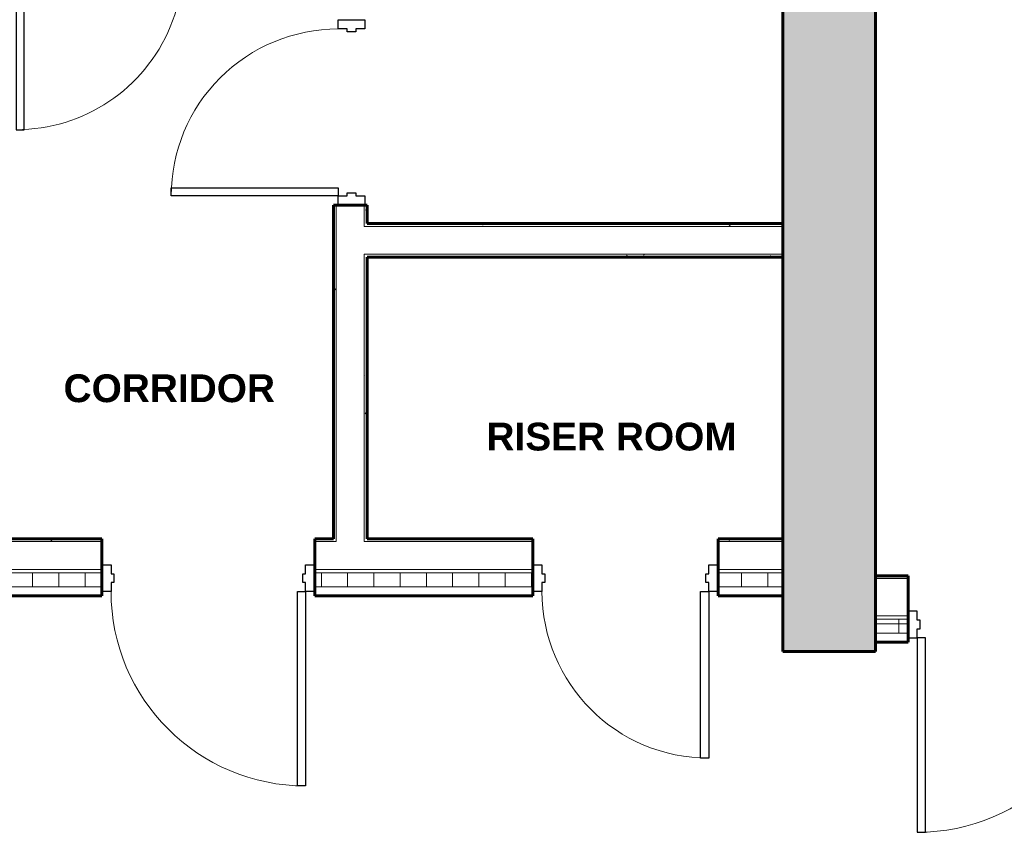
# Model space of a CAD drawing. Header units: inches. Extents: x -703 to 1614, y -204 to 492.
# Tile 4 of 9: x -20 to 193, y -51 to 125. Entities that reach past the tile are written whole.
import ezdxf

# ---------------------------------------------------------------- set-up
doc = ezdxf.new("R2010")
doc.units = ezdxf.units.IN
doc.header["$MEASUREMENT"] = 0
for name, color, linetype, lineweight in [('A-AREA-IDEN', 2, 'Continuous', 9), ('A-DOOR', 31, 'Continuous', 18), ('A-DOOR-FRAM', 31, 'Continuous', 30), ('A-WALL', 113, 'Continuous', 18), ('A-WALL-PATT', 111, 'Continuous', 60), ('I-WALL', 2, 'Continuous', 18), ('L-SITE-WALL', 31, 'Continuous', 18)]:
    doc.layers.add(name, color=color, linetype=linetype, lineweight=lineweight)
doc.styles.add('Arial_B', font='arialbd.ttf', dxfattribs={"height": 6})
pattern_1 = [(0, (0, 0), (15.36, 3.84), [0.634, -10.886, 0.634, -10.886, -61.44]), (0, (0, 0), (15.36, 3.84), [-23.04, 0.634, -22.406, 0.634, -10.886, -26.88]), (0, (0, 0), (15.36, 3.84), [-57.6, 0.634, -7.046, 0.634, -18.566]), (120, (5.76, 1.92), (-11.005538, 11.38215), [0.634, -10.886, 0.634, -10.886, -61.44]), (120, (5.76, 1.92), (-11.005538, 11.38215), [-23.04, 0.634, -22.406, 0.634, -10.886, -26.88]), (120, (5.76, 1.92), (-11.005538, 11.38215), [-57.6, 0.634, -7.046, 0.634, -18.566]), (240, (7.68, 9.6), (-4.354462, -15.22215), [0.634, -10.886, 0.634, -10.886, -61.44]), (240, (7.68, 9.6), (-4.354462, -15.22215), [-23.04, 0.634, -22.406, 0.634, -10.886, -26.88]), (240, (7.68, 9.6), (-4.354462, -15.22215), [-57.6, 0.634, -7.046, 0.634, -18.566])]
pattern_2 = [(0, (0, 0), (0, 5.666), []), (90, (0, 0), (-5.666, 3e-16), [])]

# ---------------------------------------------------------------- blocks, each defined once
blk = doc.blocks.new('Door-Passage-Single-Flush - 36_ x 84_-580149-Compressed Air Floor Plan')
at = {"layer": 'A-DOOR', "color": 50, "lineweight": 30}
for p, q in [((16.25, -2.875), (18, -2.875)), ((16.25, -38.875), (16.25, -2.875)), ((18, -2.875), (18, -38.875)), ((18, -38.875), (16.25, -38.875))]:
    blk.add_line(p, q, dxfattribs=at)
at = {"layer": 'A-DOOR', "color": 7, "lineweight": 9}
blk.add_arc((18, -2.875), 36, 180, 270, dxfattribs=at)
at = {"layer": 'A-DOOR-FRAM', "color": 50}
for p, q in [((-20, 2.875), (-18, 2.875)), ((-20, -2.875), (-20, 2.875)), ((-18, 2.875), (-18, 0.9375)), ((18, 2.875), (20, 2.875)), ((18, 0.9375), (18, 2.875)), ((20, 2.875), (20, -2.875)), ((-18, 0.9375), (-17.375, 0.9375)), ((-17.375, 0.9375), (-17.375, -0.9375)), ((17.375, 0.9375), (18, 0.9375)), ((17.375, -0.9375), (17.375, 0.9375)), ((-18, -0.9375), (-18, -2.875)), ((-17.375, -0.9375), (-18, -0.9375)), ((18, -0.9375), (17.375, -0.9375)), ((18, -2.875), (18, -0.9375)), ((-18, -2.875), (-20, -2.875)), ((20, -2.875), (18, -2.875))]:
    blk.add_line(p, q, dxfattribs=at)
blk = doc.blocks.new('Door-Passage-Single-Flush - 36_ x 84_-580242-Compressed Air Floor Plan')
at = {"layer": 'A-DOOR', "color": 50, "lineweight": 30}
for p, q in [((16.25, -5.4375), (18, -5.4375)), ((16.25, -41.4375), (16.25, -5.4375)), ((18, -5.4375), (18, -41.4375)), ((18, -41.4375), (16.25, -41.4375))]:
    blk.add_line(p, q, dxfattribs=at)
at = {"layer": 'A-DOOR', "color": 7, "lineweight": 9}
blk.add_arc((18, -5.4375), 36, 180, 270, dxfattribs=at)
at = {"layer": 'A-DOOR-FRAM', "color": 50}
for p, q in [((-20, 0.3125), (-18, 0.3125)), ((-20, -5.4375), (-20, 0.3125)), ((-18, 0.3125), (-18, -1.625)), ((18, 0.3125), (20, 0.3125)), ((18, -1.625), (18, 0.3125)), ((20, 0.3125), (20, -5.4375)), ((-18, -1.625), (-17.375, -1.625)), ((-17.375, -1.625), (-17.375, -3.5)), ((17.375, -1.625), (18, -1.625)), ((17.375, -3.5), (17.375, -1.625)), ((-18, -3.5), (-18, -5.4375)), ((-17.375, -3.5), (-18, -3.5)), ((18, -3.5), (17.375, -3.5)), ((18, -5.4375), (18, -3.5)), ((-18, -5.4375), (-20, -5.4375)), ((20, -5.4375), (18, -5.4375))]:
    blk.add_line(p, q, dxfattribs=at)
blk = doc.blocks.new('Door-Passage-Single-Flush - 42_ x 84_-580516-Compressed Air Floor Plan')
at = {"layer": 'A-DOOR', "color": 50, "lineweight": 30}
for p, q in [((21, 48.4375), (19.25, 48.4375)), ((19.25, 48.4375), (19.25, 6.4375)), ((21, 6.4375), (21, 48.4375)), ((19.25, 6.4375), (21, 6.4375))]:
    blk.add_line(p, q, dxfattribs=at)
at = {"layer": 'A-DOOR', "color": 7, "lineweight": 9}
blk.add_arc((21, 6.4375), 42, 90, 180, dxfattribs=at)
at = {"layer": 'A-DOOR-FRAM', "color": 50}
for p, q in [((-21, 6.4375), (-23, 6.4375)), ((-23, 6.4375), (-23, 0.6875)), ((-21, 4.5), (-21, 6.4375)), ((21, 6.4375), (21, 4.5)), ((23, 6.4375), (21, 6.4375)), ((23, 0.6875), (23, 6.4375)), ((-20.375, 4.5), (-21, 4.5)), ((-20.375, 2.625), (-20.375, 4.5)), ((21, 4.5), (20.375, 4.5)), ((20.375, 4.5), (20.375, 2.625)), ((-21, 0.6875), (-21, 2.625)), ((-21, 2.625), (-20.375, 2.625)), ((20.375, 2.625), (21, 2.625)), ((21, 2.625), (21, 0.6875)), ((-23, 0.6875), (-21, 0.6875)), ((21, 0.6875), (23, 0.6875))]:
    blk.add_line(p, q, dxfattribs=at)
blk = doc.blocks.new('Door-Passage-Single-Flush - 42_ x 84_-580282-Compressed Air Floor Plan')
at = {"layer": 'A-DOOR', "color": 50, "lineweight": 30}
for p, q in [((19.25, -5.4375), (21, -5.4375)), ((19.25, -47.4375), (19.25, -5.4375)), ((21, -5.4375), (21, -47.4375)), ((21, -47.4375), (19.25, -47.4375))]:
    blk.add_line(p, q, dxfattribs=at)
at = {"layer": 'A-DOOR', "color": 7, "lineweight": 9}
blk.add_arc((21, -5.4375), 42, 180, 270, dxfattribs=at)
at = {"layer": 'A-DOOR-FRAM', "color": 50}
for p, q in [((-23, 0.3125), (-21, 0.3125)), ((-23, -5.4375), (-23, 0.3125)), ((-21, 0.3125), (-21, -1.625)), ((21, 0.3125), (23, 0.3125)), ((21, -1.625), (21, 0.3125)), ((23, 0.3125), (23, -5.4375)), ((-21, -1.625), (-20.375, -1.625)), ((-20.375, -1.625), (-20.375, -3.5)), ((20.375, -1.625), (21, -1.625)), ((20.375, -3.5), (20.375, -1.625)), ((-21, -3.5), (-21, -5.4375)), ((-20.375, -3.5), (-21, -3.5)), ((21, -3.5), (20.375, -3.5)), ((21, -5.4375), (21, -3.5)), ((-21, -5.4375), (-23, -5.4375)), ((23, -5.4375), (21, -5.4375))]:
    blk.add_line(p, q, dxfattribs=at)
blk = doc.blocks.new('Door-Passage-Single-Flush - 36_ x 84_-579968-Compressed Air Floor Plan')
at = {"layer": 'A-DOOR', "color": 50, "lineweight": 30}
for p, q in [((42.22, 29.57), (16.76, 4.11)), ((18, 2.87), (43.46, 28.33)), ((43.46, 28.33), (42.22, 29.57)), ((16.76, 4.11), (18, 2.87))]:
    blk.add_line(p, q, dxfattribs=at)
at = {"layer": 'A-DOOR', "color": 7, "lineweight": 9}
blk.add_arc((18, 2.87), 36, 45, 180, dxfattribs=at)
at = {"layer": 'A-DOOR-FRAM', "color": 50}
for p, q in [((-18, 2.87), (-20, 2.87)), ((-20, 2.87), (-20, -2.88)), ((-18, 0.94), (-18, 2.87)), ((18, 2.87), (18, 0.94)), ((20, 2.87), (18, 2.87)), ((20, -2.88), (20, 2.87)), ((-17.38, 0.94), (-18, 0.94)), ((-17.38, -0.94), (-17.38, 0.94)), ((18, 0.94), (17.37, 0.94)), ((17.37, 0.94), (17.37, -0.94)), ((-18, -2.88), (-18, -0.94)), ((-18, -0.94), (-17.38, -0.94)), ((17.37, -0.94), (18, -0.94)), ((18, -0.94), (18, -2.88)), ((-20, -2.88), (-18, -2.88)), ((18, -2.88), (20, -2.88))]:
    blk.add_line(p, q, dxfattribs=at)
blk = doc.blocks.new('ANG M_I Facility_HOST_REVISED_07082024_rvt-1-Compressed Air Floor Plan')
at = {"layer": 'A-WALL-PATT', "lineweight": 9}
h = blk.add_hatch(dxfattribs=at)
h.set_pattern_fill('FP_1', style=0, pattern_type=2)
h.set_pattern_definition([(50, (0, 0), (13.77135, -1.20496), [1.44, -15.84]), (355, (0, 0), (-2.66442, 14.44218), [1.152, -12.672]), (100.451, (1.148, -0.1), (11.10708, 13.23737), [1.224, -13.462]), (46.184, (0, 3.84), (20.4913, -3.17785), [2.16, -23.76]), (96.636, (1.708, 3.575), (17.9459, 18.70315), [1.836, -20.193]), (351.184, (0, 3.84), (17.9454, 18.7026), [1.728, -19.008]), (21, (1.92, 2.88), (11.46052, -7.73037), [1.44, -15.84]), (326, (1.92, 2.88), (4.67135, 13.92315), [1.152, -12.672]), (71.451, (2.875, 2.236), (16.13207, 6.19284), [1.224, -13.462]), (37.5, (0, 0), (0.233123, 6.39175), [0.634, -11.885, 0.634, -12.23, -12.72]), (37.5, (0, 0), (0.233123, 6.39175), [-25.382, 0.634, -12.086]), (7.5, (0, 0), (5.05073, 7.57304), [0.634, -6.701, 0.634, -11.597, -4.848]), (7.5, (0, 0), (5.05073, 7.57304), [-19.565, 0.634, -4.214]), (327.5, (-4.282, 0), (10.24958, -0.43289), [0.634, -4.166, 0.634, -14.342, -19.872]), (327.5, (-4.282, 0), (10.24958, -0.43289), [-19.776, 0.634, -19.238]), (317.5, (-6.202, 0), (11.19739, 1.92214), [0.634, -5.606, 0.634, -9.312, -14.112]), (317.5, (-6.202, 0), (11.19739, 1.92214), [-16.186, 0.634, -13.478])])
h.paths.add_polyline_path([(164.94, -11.66), (144.94, -11.66), (144.94, 488.34), (164.94, 488.34), (164.94, 468.34)])
h = blk.add_hatch(dxfattribs=at)
h.set_pattern_fill('FP_2', style=0, pattern_type=2)
h.set_pattern_definition(pattern_1)
h.paths.add_polyline_path([(48.56, 281.96), (48.56, 217.21), (47.94, 217.21), (47.94, 281.96)])
h.paths.add_polyline_path([(48.56, 177.21), (48.56, 173.21), (47.94, 173.21), (47.94, 177.21)])
h.paths.add_polyline_path([(48.56, 165.96), (48.56, 124.71), (47.94, 124.71), (47.94, 165.96)])
h.paths.add_polyline_path([(48.56, 84.71), (48.56, 12.71), (47.94, 12.71), (47.94, 84.71)])
h = blk.add_hatch(dxfattribs=at)
h.set_pattern_fill('FP_2', style=0, pattern_type=2)
h.set_pattern_definition(pattern_1)
h.paths.add_polyline_path([(55.19, 173.21), (54.56, 173.21), (54.56, 177.21), (55.19, 177.21)])
h.paths.add_polyline_path([(54.56, 80.09), (54.56, 84.71), (55.19, 84.71), (55.19, 80.71), (55.19, 80.09)])
h.paths.add_polyline_path([(54.56, 74.09), (55.19, 74.09), (55.19, 73.46), (55.19, 12.71), (54.56, 12.71)])
h.paths.add_polyline_path([(55.19, 124.71), (54.56, 124.71), (54.56, 165.96), (55.19, 165.96)])
h.paths.add_polyline_path([(55.19, 217.21), (54.56, 217.21), (54.56, 281.96), (55.19, 281.96)])
h = blk.add_hatch(dxfattribs=at)
h.set_pattern_fill('FP_2', style=0, pattern_type=2)
h.set_pattern_definition(pattern_1)
h.paths.add_polyline_path([(144.94, 80.09), (55.19, 80.09), (55.19, 80.71), (144.94, 80.71)])
h = blk.add_hatch(dxfattribs=at)
h.set_pattern_fill('FP_2', style=0, pattern_type=2)
h.set_pattern_definition(pattern_1)
h.paths.add_polyline_path([(55.19, 73.46), (55.19, 74.09), (144.94, 74.09), (144.94, 73.46)])
h = blk.add_hatch(dxfattribs=at)
h.set_pattern_fill('FP_2', style=0, pattern_type=2)
h.set_pattern_definition(pattern_1)
h.paths.add_polyline_path([(54.56, 12.71), (55.19, 12.71), (90.94, 12.71), (90.94, 12.09), (54.56, 12.09)])
h.paths.add_polyline_path([(-24.69, 12.71), (-24.06, 12.71), (-2.06, 12.71), (-2.06, 12.09), (-24.69, 12.09)])
h.paths.add_polyline_path([(-30.69, 12.71), (-30.69, 12.09), (-162.19, 12.09), (-162.19, 12.71), (-161.56, 12.71), (-31.31, 12.71)])
h.paths.add_polyline_path([(48.56, 12.71), (48.56, 12.09), (43.94, 12.09), (43.94, 12.71), (47.94, 12.71)])
h.paths.add_polyline_path([(144.94, 12.09), (130.94, 12.09), (130.94, 12.71), (144.94, 12.71)])
h = blk.add_hatch(dxfattribs=at)
h.set_pattern_fill('FP_3', style=0, pattern_type=2)
h.set_pattern_definition(pattern_2)
h.paths.add_polyline_path([(144.94, 2.34), (130.94, 2.34), (130.94, 5.34), (144.94, 5.34)])
h.paths.add_polyline_path([(90.94, 2.34), (43.94, 2.34), (43.94, 5.34), (90.94, 5.34)])
h.paths.add_polyline_path([(-2.06, 2.34), (-163.06, 2.34), (-163.06, 5.34), (-2.06, 5.34)])
h = blk.add_hatch(dxfattribs=at)
h.set_pattern_fill('FP_2', style=0, pattern_type=2)
h.set_pattern_definition(pattern_1)
h.paths.add_polyline_path([(171.94, 4.71), (171.94, 4.09), (164.94, 4.09), (164.94, 4.71)])
h.paths.add_polyline_path([(276.94, 4.71), (276.94, 4.09), (217.94, 4.09), (217.94, 4.71)])
h.paths.add_polyline_path([(584.94, 4.71), (584.94, 4.09), (472.94, 4.09), (472.94, 4.71)])
h = blk.add_hatch(dxfattribs=at)
h.set_pattern_fill('FP_3', style=0, pattern_type=2)
h.set_pattern_definition(pattern_2)
h.paths.add_polyline_path([(164.94, -4.66), (171.94, -4.66), (171.94, -7.66), (164.94, -7.66)])
h.paths.add_polyline_path([(217.94, -4.66), (276.94, -4.66), (276.94, -7.66), (217.94, -7.66)])
h.paths.add_polyline_path([(472.94, -4.66), (584.94, -4.66), (584.94, -7.66), (472.94, -7.66)])
at = {"layer": 'A-WALL', "color": 10}
for p, q in [((48.56, 84.71), (48.56, 12.71)), ((54.56, 84.71), (54.56, 80.09)), ((54.56, 80.09), (55.19, 80.09)), ((144.94, 80.09), (55.19, 80.09)), ((54.56, 74.09), (54.56, 12.71)), ((54.56, 74.09), (55.19, 74.09)), ((144.94, 74.09), (55.19, 74.09)), ((-2.06, 12.09), (-24.69, 12.09)), ((-2.06, 12.71), (-2.06, 12.71)), ((43.94, 12.71), (43.94, 12.71)), ((48.56, 12.09), (43.94, 12.09)), ((48.56, 12.71), (48.56, 12.09)), ((54.56, 12.71), (54.56, 12.09)), ((90.94, 12.09), (54.56, 12.09)), ((90.94, 12.71), (90.94, 12.71)), ((130.94, 12.71), (130.94, 12.71)), ((144.94, 12.09), (130.94, 12.09)), ((144.94, 12.71), (144.94, 12.71)), ((-2.06, 6.09), (-163.06, 6.09)), ((-2.06, 5.34), (-163.06, 5.34)), ((90.94, 6.09), (43.94, 6.09)), ((90.94, 5.34), (43.94, 5.34)), ((144.94, 6.09), (130.94, 6.09)), ((144.94, 5.34), (130.94, 5.34)), ((164.94, 4.71), (164.94, 4.71)), ((171.94, 4.71), (171.94, 4.71)), ((-2.06, 2.34), (-163.06, 2.34)), ((90.94, 2.34), (43.94, 2.34)), ((144.94, 2.34), (130.94, 2.34)), ((164.94, 4.09), (171.94, 4.09)), ((-2.06, 0.34), (-2.06, 0.34)), ((43.94, 0.34), (43.94, 0.34)), ((90.94, 0.34), (90.94, 0.34)), ((130.94, 0.34), (130.94, 0.34)), ((144.94, 0.34), (144.94, 0.34)), ((164.94, -3.91), (171.94, -3.91)), ((164.94, -4.66), (171.94, -4.66)), ((164.94, -7.66), (171.94, -7.66)), ((164.94, -9.66), (164.94, -9.66)), ((171.94, -9.66), (171.94, -9.66))]:
    blk.add_line(p, q, dxfattribs=at)
at = {"layer": 'A-WALL', "color": 250, "lineweight": 60}
for p, q in [((-2.06, 12.71), (-24.06, 12.71)), ((-2.06, 0.34), (-2.06, 12.71)), ((47.94, 12.71), (43.94, 12.71)), ((43.94, 12.71), (43.94, 0.34)), ((90.94, 12.71), (55.19, 12.71)), ((90.94, 0.34), (90.94, 12.71)), ((144.94, 12.71), (130.94, 12.71)), ((130.94, 12.71), (130.94, 0.34)), ((144.94, 0.34), (144.94, 12.71)), ((171.94, 4.71), (164.94, 4.71)), ((164.94, 4.71), (164.94, -9.66)), ((171.94, -9.66), (171.94, 4.71)), ((-163.06, 0.34), (-2.06, 0.34)), ((43.94, 0.34), (90.94, 0.34)), ((130.94, 0.34), (144.94, 0.34)), ((164.94, -9.66), (171.94, -9.66))]:
    blk.add_line(p, q, dxfattribs=at)
at = {"layer": 'I-WALL', "color": 250, "lineweight": 60}
for p, q in [((55.19, 84.71), (47.94, 84.71)), ((47.94, 84.71), (47.94, 12.71)), ((55.19, 80.71), (55.19, 84.71)), ((144.94, 80.71), (55.19, 80.71)), ((144.94, 73.46), (144.94, 80.71)), ((55.19, 12.71), (55.19, 73.46)), ((55.19, 73.46), (144.94, 73.46))]:
    blk.add_line(p, q, dxfattribs=at)
at = {"layer": 'I-WALL', "color": 10}
for p, q in [((47.94, 84.71), (47.94, 84.71)), ((55.19, 84.71), (55.19, 84.71)), ((55.19, 80.71), (55.19, 80.71)), ((144.94, 80.71), (144.94, 80.71)), ((55.19, 73.46), (55.19, 73.46)), ((144.94, 73.46), (144.94, 73.46)), ((47.94, 12.71), (47.94, 12.71)), ((55.19, 12.71), (55.19, 12.71))]:
    blk.add_line(p, q, dxfattribs=at)
at = {"layer": 'L-SITE-WALL', "color": 250, "lineweight": 60}
for p, q in [((144.94, 488.34), (144.94, -11.66)), ((164.94, -11.66), (164.94, 468.34)), ((144.94, -11.66), (164.94, -11.66))]:
    blk.add_line(p, q, dxfattribs=at)
at = {"layer": 'L-SITE-WALL', "color": 10}
for p, q in [((144.94, -11.66), (144.94, -11.66)), ((164.94, -11.66), (164.94, -11.66))]:
    blk.add_line(p, q, dxfattribs=at)
at = {"layer": 'A-DOOR', "color": 10, "lineweight": 18}
for name, p, rotation in [('Door-Passage-Single-Flush - 36_ x 84_-579968-Compressed Air Floor Plan', (-9.83, 151.73), 225), ('Door-Passage-Single-Flush - 36_ x 84_-580149-Compressed Air Floor Plan', (51.81, 104.71), 270), ('Door-Passage-Single-Flush - 42_ x 84_-580516-Compressed Air Floor Plan', (194.94, -2.22), 180)]:
    blk.add_blockref(name, p, dxfattribs=dict(at, rotation=rotation))
for name, p in [('Door-Passage-Single-Flush - 42_ x 84_-580282-Compressed Air Floor Plan', (20.94, 6.78)), ('Door-Passage-Single-Flush - 36_ x 84_-580242-Compressed Air Floor Plan', (110.94, 6.78))]:
    blk.add_blockref(name, p, dxfattribs=at)

msp = doc.modelspace()

# ---------------------------------------------------------------- block references
at = {"lineweight": 5}
msp.add_blockref('ANG M_I Facility_HOST_REVISED_07082024_rvt-1-Compressed Air Floor Plan', (0, 0), dxfattribs=at)

# ---------------------------------------------------------------- texts
at = {"layer": 'A-AREA-IDEN', "char_height": 6, "attachment_point": 1, "style": 'Arial_B'}
for s, insert, width in [('CORRIDOR', (-10.3, 48.17), 54.9945), ('RISER ROOM', (80.96, 37.74), 65.5995)]:
    msp.add_mtext(s, dxfattribs=dict(at, insert=insert, width=width))

doc.saveas('drawing.dxf')
